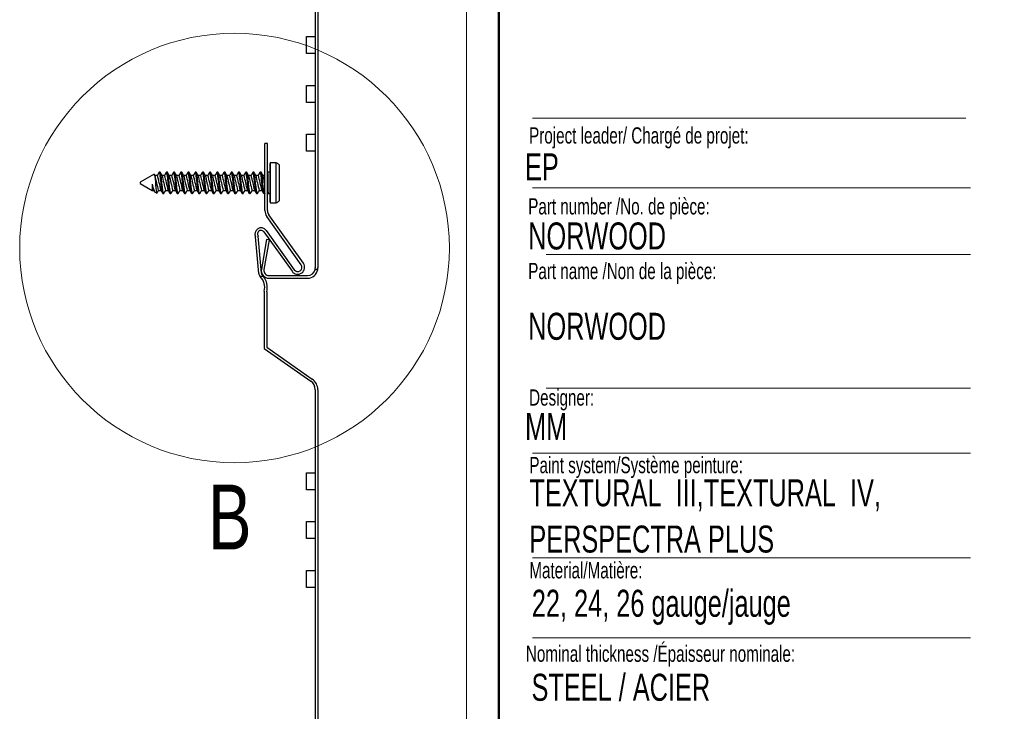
# Paper-space layout 'Sheet3' of a CAD drawing. Header units: inches. Extents: x 0.5 to 19.2, y -4 to 10.7.
# Tile 26 of 27: x 12.5 to 16.3, y 5.5 to 8.1. Entities that reach past the tile are written whole.
import ezdxf

# ---------------------------------------------------------------- set-up
doc = ezdxf.new("R2010")
doc.units = ezdxf.units.IN
doc.header["$MEASUREMENT"] = 0
doc.layers.add('FORMAT', color=7, linetype='Continuous')
doc.styles.add('SLDTEXTSTYLE0', font='TXT', dxfattribs={"width": 0.7})
doc.styles.add('SLDTEXTSTYLE3', font='TXT', dxfattribs={"width": 0.75})

# ---------------------------------------------------------------- blocks, each defined once
blk = doc.blocks.new('SW_NOTE_3')
at = {"layer": 'FORMAT', "color": 0, "char_height": 0.104167, "attachment_point": 1, "style": 'SLDTEXTSTYLE0'}
for s, insert in [('TEXTURAL  III,TEXTURAL  IV,', (0, 0.1343)), ('PERSPECTRA PLUS', (0, -0.044))]:
    blk.add_mtext(s, dxfattribs=dict(at, insert=insert))

psp = doc.layouts.new('Sheet3')

# ---------------------------------------------------------------- linework, layer by layer
at = {"color": 7, "linetype": 'Continuous', "lineweight": 50}
psp.add_line((14.3762516, 10.6939449), (14.3762516, 0.3920732), dxfattribs=at)
at = {"color": 7, "linetype": 'Continuous', "lineweight": 18}
for p, q in [((14.2512516, 10.5170732), (14.2512516, 0.5170732)), ((14.5052809, 7.4796461), (16.192868, 7.4796461)), ((14.5578273, 7.2228331), (16.192868, 7.2228331)), ((14.5578273, 6.7072972), (16.192868, 6.7072972)), ((14.5052809, 6.4574028), (16.192868, 6.4574028)), ((14.5052809, 6.0531641), (16.192868, 6.0531641)), ((14.5052809, 5.7453132), (16.192868, 5.7453132))]:
    psp.add_line(p, q, dxfattribs=at)
at = {"color": 7, "linetype": 'Continuous', "lineweight": 25}
for p, q in [((13.6684463, 9.3657975), (13.6684463, 7.1709156)), ((13.6784463, 9.3657975), (13.6784463, 7.1709156)), ((13.6351392, 7.9974552), (13.6351392, 8.0624158)), ((13.6351392, 8.0624158), (13.6684463, 8.0624158)), ((13.6684463, 7.9974552), (13.6351392, 7.9974552)), ((13.6351392, 7.8087104), (13.6351392, 7.873671)), ((13.6351392, 7.873671), (13.6684463, 7.873671)), ((13.6684463, 7.8087104), (13.6351392, 7.8087104)), ((13.6351392, 7.621471), (13.6351392, 7.6864316)), ((13.6351392, 7.6864316), (13.6684463, 7.6864316)), ((13.4846126, 7.6506869), (13.4746126, 7.6506869)), ((13.4746126, 7.3922834), (13.4746126, 7.6506869)), ((13.4846126, 7.3922834), (13.4846126, 7.6506869)), ((13.6684463, 7.621471), (13.6351392, 7.621471)), ((13.4946126, 7.4243601), (13.4946126, 7.5733601)), ((13.5185368, 7.5759674), (13.4952087, 7.5759674)), ((13.4952087, 7.5759674), (13.4952087, 7.4217528)), ((13.5185368, 7.4217528), (13.5185368, 7.5759674)), ((13.5301126, 7.5682648), (13.5301126, 7.4294553)), ((13.0475379, 7.5319165), (12.9946126, 7.5013601)), ((13.0505032, 7.5277765), (13.0486376, 7.5309479)), ((13.0606011, 7.5278601), (13.050454, 7.5278601)), ((13.0710015, 7.5398601), (13.0675293, 7.5398601)), ((13.0883788, 7.5278601), (13.0782318, 7.5278601)), ((13.0987793, 7.5398601), (13.095307, 7.5398601)), ((13.1161566, 7.5278601), (13.1060096, 7.5278601)), ((13.126557, 7.5398601), (13.1230848, 7.5398601)), ((13.1439344, 7.5278601), (13.1337874, 7.5278601)), ((13.1543348, 7.5398601), (13.1508626, 7.5398601)), ((13.1717122, 7.5278601), (13.1615651, 7.5278601)), ((13.1821126, 7.5398601), (13.1786404, 7.5398601)), ((13.19949, 7.5278601), (13.1893429, 7.5278601)), ((13.2098904, 7.5398601), (13.2064182, 7.5398601)), ((13.2272677, 7.5278601), (13.2171207, 7.5278601)), ((13.2376682, 7.5398601), (13.2341959, 7.5398601)), ((13.2550455, 7.5278601), (13.2448985, 7.5278601)), ((13.2654459, 7.5398601), (13.2619737, 7.5398601)), ((13.2828233, 7.5278601), (13.2726762, 7.5278601)), ((13.2932237, 7.5398601), (13.2897515, 7.5398601)), ((13.3106011, 7.5278601), (13.300454, 7.5278601)), ((13.3210015, 7.5398601), (13.3175293, 7.5398601)), ((13.3383788, 7.5278601), (13.3282318, 7.5278601)), ((13.3487793, 7.5398601), (13.345307, 7.5398601)), ((13.3661566, 7.5278601), (13.3560096, 7.5278601)), ((13.376557, 7.5398601), (13.3730848, 7.5398601)), ((13.3939344, 7.5278601), (13.3837874, 7.5278601)), ((13.4043348, 7.5398601), (13.4008626, 7.5398601)), ((13.4217122, 7.5278601), (13.4115651, 7.5278601)), ((13.4321126, 7.5398601), (13.4286404, 7.5398601)), ((13.44949, 7.5278601), (13.4393429, 7.5278601)), ((13.4598904, 7.5398601), (13.4564182, 7.5398601)), ((13.4746126, 7.5278601), (13.4671207, 7.5278601)), ((13.4876682, 7.5398601), (13.4846126, 7.5398601)), ((13.4946126, 7.5398601), (13.4876682, 7.5398601)), ((13.4876682, 7.4578601), (13.4876682, 7.5275859)), ((12.9946126, 7.5013601), (12.9946126, 7.4963601)), ((12.9946126, 7.4963601), (13.0405119, 7.4698601)), ((13.0405119, 7.4937401), (13.0405119, 7.4698601)), ((13.4856356, 7.4894668), (13.4846126, 7.4962177)), ((13.4856356, 7.4894668), (13.4856356, 7.4698601)), ((13.0405119, 7.4698601), (13.0463775, 7.4698601)), ((13.0463144, 7.4699673), (13.0474797, 7.4679866)), ((13.048481, 7.4662846), (13.049106, 7.4652224)), ((13.0496999, 7.4645554), (13.0581115, 7.459699)), ((13.0640408, 7.4698601), (13.0741552, 7.4698601)), ((13.0814182, 7.4578601), (13.0848904, 7.4578601)), ((13.0918186, 7.4698601), (13.101933, 7.4698601)), ((13.1091959, 7.4578601), (13.1126682, 7.4578601)), ((13.1195964, 7.4698601), (13.1297108, 7.4698601)), ((13.1369737, 7.4578601), (13.1404459, 7.4578601)), ((13.1473741, 7.4698601), (13.1574886, 7.4698601)), ((13.1647515, 7.4578601), (13.1682237, 7.4578601)), ((13.1751519, 7.4698601), (13.1852664, 7.4698601)), ((13.1925293, 7.4578601), (13.1960015, 7.4578601)), ((13.2029297, 7.4698601), (13.2130441, 7.4698601)), ((13.220307, 7.4578601), (13.2237793, 7.4578601)), ((13.2307075, 7.4698601), (13.2408219, 7.4698601)), ((13.2480848, 7.4578601), (13.251557, 7.4578601)), ((13.2584852, 7.4698601), (13.2685997, 7.4698601)), ((13.2758626, 7.4578601), (13.2793348, 7.4578601)), ((13.286263, 7.4698601), (13.2963775, 7.4698601)), ((13.3036404, 7.4578601), (13.3071126, 7.4578601)), ((13.3140408, 7.4698601), (13.3241552, 7.4698601)), ((13.3314182, 7.4578601), (13.3348904, 7.4578601)), ((13.3418186, 7.4698601), (13.351933, 7.4698601)), ((13.3591959, 7.4578601), (13.3626682, 7.4578601)), ((13.3695964, 7.4698601), (13.3797108, 7.4698601)), ((13.3869737, 7.4578601), (13.3904459, 7.4578601)), ((13.3973741, 7.4698601), (13.4074886, 7.4698601)), ((13.4147515, 7.4578601), (13.4182237, 7.4578601)), ((13.4251519, 7.4698601), (13.4352664, 7.4698601)), ((13.4425293, 7.4578601), (13.4460015, 7.4578601)), ((13.4529297, 7.4698601), (13.4630441, 7.4698601)), ((13.470307, 7.4578601), (13.4737793, 7.4578601)), ((13.4846126, 7.4698601), (13.4856356, 7.4698601)), ((13.4856356, 7.4698601), (13.4876682, 7.4578601)), ((13.4876682, 7.4578601), (13.4946126, 7.4578601)), ((13.4952087, 7.4217528), (13.5185368, 7.4217528)), ((13.6147096, 7.1831599), (13.4819244, 7.3694302)), ((13.6228524, 7.1889647), (13.4900672, 7.3752349)), ((13.4512758, 7.1496614), (13.438939, 7.2904197)), ((13.4612376, 7.1505345), (13.4486898, 7.2937002)), ((13.470983, 7.3099006), (13.5793172, 7.15793)), ((13.4791258, 7.3157053), (13.58746, 7.1637347)), ((13.481404, 7.2809198), (13.4611807, 7.1662278)), ((13.4912521, 7.2791833), (13.4710288, 7.1644913)), ((13.4912521, 7.2791833), (13.481404, 7.2809198)), ((13.4556822, 7.1388759), (13.4690137, 7.1388759)), ((13.4904148, 7.141388), (13.6389187, 7.141388)), ((13.6780174, 7.1651087), (13.6678697, 7.1651087)), ((13.4904148, 7.131388), (13.6389187, 7.131388)), ((13.4715959, 7.0765375), (13.4715959, 6.8600021)), ((13.4815959, 7.0765375), (13.4815959, 6.8652078)), ((13.4715959, 6.8600021), (13.651658, 6.7339213)), ((13.4815959, 6.8652078), (13.6573937, 6.7421128)), ((13.6684463, 6.7016712), (13.6684463, 4.5067893)), ((13.6784463, 6.7016712), (13.6784463, 4.5067893)), ((13.6351392, 6.3156124), (13.6351392, 6.380573)), ((13.6351392, 6.380573), (13.6684463, 6.380573)), ((13.6684463, 6.3156124), (13.6351392, 6.3156124)), ((13.6351392, 6.128373), (13.6351392, 6.1933336)), ((13.6351392, 6.1933336), (13.6684463, 6.1933336)), ((13.6684463, 6.128373), (13.6351392, 6.128373)), ((13.6351392, 5.9396282), (13.6351392, 6.0045888)), ((13.6351392, 6.0045888), (13.6684463, 6.0045888)), ((13.6684463, 5.9396282), (13.6351392, 5.9396282))]:
    psp.add_line(p, q, dxfattribs=at)
at = {"color": 7, "linetype": 'Continuous', "lineweight": 25, "flags": 128}
for points in [[(13.0479596, 7.5317574), (13.0482303, 7.5319837), (13.0493248, 7.5292002), (13.050361, 7.5230521), (13.0515184, 7.5137868), (13.0526334, 7.5025444), (13.0536643, 7.4907022), (13.0548082, 7.4791129), (13.0559401, 7.4693311), (13.0569715, 7.4626774), (13.0581, 7.4597112), (13.0588536, 7.4605888)], [(13.0666128, 7.5390488), (13.0630058, 7.5329314), (13.0599904, 7.5278601)], [(13.0811802, 7.4582835), (13.0796296, 7.4610431), (13.0780072, 7.4697367), (13.076171, 7.483279), (13.0744737, 7.4988601), (13.0728081, 7.5141781), (13.0710015, 7.5275859), (13.0709403, 7.5279835), (13.0693178, 7.536677), (13.0675293, 7.5398601), (13.0666143, 7.5382316)], [(13.085792, 7.4594647), (13.0848904, 7.4578601), (13.0831019, 7.4610431), (13.0814794, 7.4697367), (13.0796433, 7.483279), (13.0779459, 7.4988601), (13.0762486, 7.5144411), (13.0744125, 7.5279835), (13.07279, 7.536677), (13.0710015, 7.5398601)], [(13.078281, 7.5277765), (13.0747378, 7.5337995), (13.0711945, 7.5398244)], [(13.0943906, 7.5390488), (13.0907835, 7.5329314), (13.0877682, 7.5278601)], [(13.108958, 7.4582835), (13.1074074, 7.4610431), (13.1057849, 7.4697367), (13.1039488, 7.483279), (13.1022515, 7.4988601), (13.1005859, 7.5141781), (13.0987793, 7.5275859), (13.098718, 7.5279835), (13.0970956, 7.536677), (13.095307, 7.5398601), (13.094392, 7.5382316)], [(13.1135698, 7.4594647), (13.1126682, 7.4578601), (13.1108796, 7.4610431), (13.1092572, 7.4697367), (13.107421, 7.483279), (13.1057237, 7.4988601), (13.1040264, 7.5144411), (13.1021903, 7.5279835), (13.1005678, 7.536677), (13.0987793, 7.5398601)], [(13.1060588, 7.5277765), (13.1025156, 7.5337995), (13.0989723, 7.5398244)], [(13.1221684, 7.5390488), (13.1185613, 7.5329314), (13.1155459, 7.5278601)], [(13.1367358, 7.4582835), (13.1351852, 7.4610431), (13.1335627, 7.4697367), (13.1317266, 7.483279), (13.1300293, 7.4988601), (13.1283637, 7.5141781), (13.126557, 7.5275859), (13.1264958, 7.5279835), (13.1248734, 7.536677), (13.1230848, 7.5398601), (13.1221698, 7.5382316)], [(13.1413476, 7.4594647), (13.1404459, 7.4578601), (13.1386574, 7.4610431), (13.1370349, 7.4697367), (13.1351988, 7.483279), (13.1335015, 7.4988601), (13.1318042, 7.5144411), (13.129968, 7.5279835), (13.1283456, 7.536677), (13.126557, 7.5398601)], [(13.1338365, 7.5277765), (13.1302934, 7.5337995), (13.12675, 7.5398244)], [(13.1499462, 7.5390488), (13.1463391, 7.5329314), (13.1433237, 7.5278601)], [(13.1645136, 7.4582835), (13.162963, 7.4610431), (13.1613405, 7.4697367), (13.1595044, 7.483279), (13.157807, 7.4988601), (13.1561415, 7.5141781), (13.1543348, 7.5275859), (13.1542736, 7.5279835), (13.1526511, 7.536677), (13.1508626, 7.5398601), (13.1499476, 7.5382316)], [(13.1691254, 7.4594647), (13.1682237, 7.4578601), (13.1664352, 7.4610431), (13.1648127, 7.4697367), (13.1629766, 7.483279), (13.1612793, 7.4988601), (13.1595819, 7.5144411), (13.1577458, 7.5279835), (13.1561234, 7.536677), (13.1543348, 7.5398601)], [(13.1616143, 7.5277765), (13.1580711, 7.5337995), (13.1545278, 7.5398244)], [(13.177724, 7.5390488), (13.1741169, 7.5329314), (13.1711015, 7.5278601)], [(13.1922913, 7.4582835), (13.1907407, 7.4610431), (13.1891183, 7.4697367), (13.1872822, 7.483279), (13.1855848, 7.4988601), (13.1839192, 7.5141781), (13.1821126, 7.5275859), (13.1820514, 7.5279835), (13.1804289, 7.536677), (13.1786404, 7.5398601), (13.1777254, 7.5382316)], [(13.1969031, 7.4594647), (13.1960015, 7.4578601), (13.194213, 7.4610431), (13.1925905, 7.4697367), (13.1907544, 7.483279), (13.189057, 7.4988601), (13.1873597, 7.5144411), (13.1855236, 7.5279835), (13.1839011, 7.536677), (13.1821126, 7.5398601)], [(13.1893921, 7.5277765), (13.1858489, 7.5337995), (13.1823056, 7.5398244)], [(13.2055017, 7.5390488), (13.2018947, 7.5329314), (13.1988793, 7.5278601)], [(13.2200691, 7.4582835), (13.2185185, 7.4610431), (13.216896, 7.4697367), (13.2150599, 7.483279), (13.2133626, 7.4988601), (13.211697, 7.5141781), (13.2098904, 7.5275859), (13.2098292, 7.5279835), (13.2082067, 7.536677), (13.2064182, 7.5398601), (13.2055031, 7.5382316)], [(13.2246809, 7.4594647), (13.2237793, 7.4578601), (13.2219907, 7.4610431), (13.2203683, 7.4697367), (13.2185322, 7.483279), (13.2168348, 7.4988601), (13.2151375, 7.5144411), (13.2133014, 7.5279835), (13.2116789, 7.536677), (13.2098904, 7.5398601)], [(13.2171699, 7.5277765), (13.2136267, 7.5337995), (13.2100834, 7.5398244)], [(13.2332795, 7.5390488), (13.2296724, 7.5329314), (13.226657, 7.5278601)], [(13.2478469, 7.4582835), (13.2462963, 7.4610431), (13.2446738, 7.4697367), (13.2428377, 7.483279), (13.2411404, 7.4988601), (13.2394748, 7.5141781), (13.2376682, 7.5275859), (13.2376069, 7.5279835), (13.2359845, 7.536677), (13.2341959, 7.5398601), (13.2332809, 7.5382316)], [(13.2524587, 7.4594647), (13.251557, 7.4578601), (13.2497685, 7.4610431), (13.248146, 7.4697367), (13.2463099, 7.483279), (13.2446126, 7.4988601), (13.2429153, 7.5144411), (13.2410792, 7.5279835), (13.2394567, 7.536677), (13.2376682, 7.5398601)], [(13.2449477, 7.5277765), (13.2414045, 7.5337995), (13.2378612, 7.5398244)], [(13.2610573, 7.5390488), (13.2574502, 7.5329314), (13.2544348, 7.5278601)], [(13.2756247, 7.4582835), (13.2740741, 7.4610431), (13.2724516, 7.4697367), (13.2706155, 7.483279), (13.2689182, 7.4988601), (13.2672526, 7.5141781), (13.2654459, 7.5275859), (13.2653847, 7.5279835), (13.2637622, 7.536677), (13.2619737, 7.5398601), (13.2610587, 7.5382316)], [(13.2802365, 7.4594647), (13.2793348, 7.4578601), (13.2775463, 7.4610431), (13.2759238, 7.4697367), (13.2740877, 7.483279), (13.2723904, 7.4988601), (13.270693, 7.5144411), (13.2688569, 7.5279835), (13.2672345, 7.536677), (13.2654459, 7.5398601)], [(13.2727254, 7.5277765), (13.2691822, 7.5337995), (13.2656389, 7.5398244)], [(13.2888351, 7.5390488), (13.285228, 7.5329314), (13.2822126, 7.5278601)], [(13.3034025, 7.4582835), (13.3018519, 7.4610431), (13.3002294, 7.4697367), (13.2983933, 7.483279), (13.2966959, 7.4988601), (13.2950304, 7.5141781), (13.2932237, 7.5275859), (13.2931625, 7.5279835), (13.29154, 7.536677), (13.2897515, 7.5398601), (13.2888365, 7.5382316)], [(13.3080142, 7.4594647), (13.3071126, 7.4578601), (13.3053241, 7.4610431), (13.3037016, 7.4697367), (13.3018655, 7.483279), (13.3001682, 7.4988601), (13.2984708, 7.5144411), (13.2966347, 7.5279835), (13.2950122, 7.536677), (13.2932237, 7.5398601)], [(13.3005032, 7.5277765), (13.29696, 7.5337995), (13.2934167, 7.5398244)], [(13.3166128, 7.5390488), (13.3130058, 7.5329314), (13.3099904, 7.5278601)], [(13.3311802, 7.4582835), (13.3296296, 7.4610431), (13.3280072, 7.4697367), (13.326171, 7.483279), (13.3244737, 7.4988601), (13.3228081, 7.5141781), (13.3210015, 7.5275859), (13.3209403, 7.5279835), (13.3193178, 7.536677), (13.3175293, 7.5398601), (13.3166143, 7.5382316)], [(13.335792, 7.4594647), (13.3348904, 7.4578601), (13.3331019, 7.4610431), (13.3314794, 7.4697367), (13.3296433, 7.483279), (13.3279459, 7.4988601), (13.3262486, 7.5144411), (13.3244125, 7.5279835), (13.32279, 7.536677), (13.3210015, 7.5398601)], [(13.328281, 7.5277765), (13.3247378, 7.5337995), (13.3211945, 7.5398244)], [(13.3443906, 7.5390488), (13.3407835, 7.5329314), (13.3377682, 7.5278601)], [(13.358958, 7.4582835), (13.3574074, 7.4610431), (13.3557849, 7.4697367), (13.3539488, 7.483279), (13.3522515, 7.4988601), (13.3505859, 7.5141781), (13.3487793, 7.5275859), (13.348718, 7.5279835), (13.3470956, 7.536677), (13.345307, 7.5398601), (13.344392, 7.5382316)], [(13.3635698, 7.4594647), (13.3626682, 7.4578601), (13.3608796, 7.4610431), (13.3592572, 7.4697367), (13.357421, 7.483279), (13.3557237, 7.4988601), (13.3540264, 7.5144411), (13.3521903, 7.5279835), (13.3505678, 7.536677), (13.3487793, 7.5398601)], [(13.3560588, 7.5277765), (13.3525156, 7.5337995), (13.3489723, 7.5398244)], [(13.3721684, 7.5390488), (13.3685613, 7.5329314), (13.3655459, 7.5278601)], [(13.3867358, 7.4582835), (13.3851852, 7.4610431), (13.3835627, 7.4697367), (13.3817266, 7.483279), (13.3800293, 7.4988601), (13.3783637, 7.5141781), (13.376557, 7.5275859), (13.3764958, 7.5279835), (13.3748734, 7.536677), (13.3730848, 7.5398601), (13.3721698, 7.5382316)], [(13.3913476, 7.4594647), (13.3904459, 7.4578601), (13.3886574, 7.4610431), (13.3870349, 7.4697367), (13.3851988, 7.483279), (13.3835015, 7.4988601), (13.3818042, 7.5144411), (13.379968, 7.5279835), (13.3783456, 7.536677), (13.376557, 7.5398601)], [(13.3838365, 7.5277765), (13.3802934, 7.5337995), (13.37675, 7.5398244)], [(13.3999462, 7.5390488), (13.3963391, 7.5329314), (13.3933237, 7.5278601)], [(13.4145136, 7.4582835), (13.412963, 7.4610431), (13.4113405, 7.4697367), (13.4095044, 7.483279), (13.407807, 7.4988601), (13.4061415, 7.5141781), (13.4043348, 7.5275859), (13.4042736, 7.5279835), (13.4026511, 7.536677), (13.4008626, 7.5398601), (13.3999476, 7.5382316)], [(13.4191254, 7.4594647), (13.4182237, 7.4578601), (13.4164352, 7.4610431), (13.4148127, 7.4697367), (13.4129766, 7.483279), (13.4112793, 7.4988601), (13.4095819, 7.5144411), (13.4077458, 7.5279835), (13.4061234, 7.536677), (13.4043348, 7.5398601)], [(13.4116143, 7.5277765), (13.4080711, 7.5337995), (13.4045278, 7.5398244)], [(13.427724, 7.5390488), (13.4241169, 7.5329314), (13.4211015, 7.5278601)], [(13.4422913, 7.4582835), (13.4407407, 7.4610431), (13.4391183, 7.4697367), (13.4372822, 7.483279), (13.4355848, 7.4988601), (13.4339192, 7.5141781), (13.4321126, 7.5275859), (13.4320514, 7.5279835), (13.4304289, 7.536677), (13.4286404, 7.5398601), (13.4277254, 7.5382316)], [(13.4469031, 7.4594647), (13.4460015, 7.4578601), (13.444213, 7.4610431), (13.4425905, 7.4697367), (13.4407544, 7.483279), (13.439057, 7.4988601), (13.4373597, 7.5144411), (13.4355236, 7.5279835), (13.4339011, 7.536677), (13.4321126, 7.5398601)], [(13.4393921, 7.5277765), (13.4358489, 7.5337995), (13.4323056, 7.5398244)], [(13.4555017, 7.5390488), (13.4518947, 7.5329314), (13.4488793, 7.5278601)], [(13.4700691, 7.4582835), (13.4685185, 7.4610431), (13.466896, 7.4697367), (13.4650599, 7.483279), (13.4633626, 7.4988601), (13.461697, 7.5141781), (13.4598904, 7.5275859), (13.4598292, 7.5279835), (13.4582067, 7.536677), (13.4564182, 7.5398601), (13.4555031, 7.5382316)], [(13.4746809, 7.4594647), (13.4737793, 7.4578601), (13.4719907, 7.4610431), (13.4703683, 7.4697367), (13.4685322, 7.483279), (13.4668348, 7.4988601), (13.4651375, 7.5144411), (13.4633014, 7.5279835), (13.4616789, 7.536677), (13.4598904, 7.5398601)], [(13.4671699, 7.5277765), (13.4636267, 7.5337995), (13.4600834, 7.5398244)], [(13.0580156, 7.4586475), (13.061621, 7.4647622), (13.0646515, 7.4698601)], [(13.0740921, 7.4699673), (13.0776368, 7.4639423), (13.0811817, 7.4579136)], [(13.0857934, 7.4586475), (13.0893988, 7.4647622), (13.0924293, 7.4698601)], [(13.1018699, 7.4699673), (13.1054146, 7.4639423), (13.1089595, 7.4579136)], [(13.1135712, 7.4586475), (13.1171766, 7.4647622), (13.1202071, 7.4698601)], [(13.1296477, 7.4699673), (13.1331924, 7.4639423), (13.1367373, 7.4579136)], [(13.1413489, 7.4586475), (13.1449544, 7.4647622), (13.1479848, 7.4698601)], [(13.1574255, 7.4699673), (13.1609702, 7.4639423), (13.164515, 7.4579136)], [(13.1691267, 7.4586475), (13.1727322, 7.4647622), (13.1757626, 7.4698601)], [(13.1852032, 7.4699673), (13.188748, 7.4639423), (13.1922928, 7.4579136)], [(13.1969045, 7.4586475), (13.2005099, 7.4647622), (13.2035404, 7.4698601)], [(13.212981, 7.4699673), (13.2165257, 7.4639423), (13.2200706, 7.4579136)], [(13.2246823, 7.4586475), (13.2282877, 7.4647622), (13.2313182, 7.4698601)], [(13.2407588, 7.4699673), (13.2443035, 7.4639423), (13.2478484, 7.4579136)], [(13.2524601, 7.4586475), (13.2560655, 7.4647622), (13.259096, 7.4698601)], [(13.2685366, 7.4699673), (13.2720813, 7.4639423), (13.2756262, 7.4579136)], [(13.2802378, 7.4586475), (13.2838433, 7.4647622), (13.2868737, 7.4698601)], [(13.2963144, 7.4699673), (13.2998591, 7.4639423), (13.3034039, 7.4579136)], [(13.3080156, 7.4586475), (13.311621, 7.4647622), (13.3146515, 7.4698601)], [(13.3240921, 7.4699673), (13.3276368, 7.4639423), (13.3311817, 7.4579136)], [(13.3357934, 7.4586475), (13.3393988, 7.4647622), (13.3424293, 7.4698601)], [(13.3518699, 7.4699673), (13.3554146, 7.4639423), (13.3589595, 7.4579136)], [(13.3635712, 7.4586475), (13.3671766, 7.4647622), (13.3702071, 7.4698601)], [(13.3796477, 7.4699673), (13.3831924, 7.4639423), (13.3867373, 7.4579136)], [(13.3913489, 7.4586475), (13.3949544, 7.4647622), (13.3979848, 7.4698601)], [(13.4074255, 7.4699673), (13.4109702, 7.4639423), (13.414515, 7.4579136)], [(13.4191267, 7.4586475), (13.4227322, 7.4647622), (13.4257626, 7.4698601)], [(13.4352032, 7.4699673), (13.438748, 7.4639423), (13.4422928, 7.4579136)], [(13.4469045, 7.4586475), (13.4505099, 7.4647622), (13.4535404, 7.4698601)], [(13.462981, 7.4699673), (13.4665257, 7.4639423), (13.4700706, 7.4579136)]]:
    psp.add_lwpolyline(points, dxfattribs=at)
at = {"color": 7, "linetype": 'Continuous', "lineweight": 18}
psp.add_circle((13.3575832, 7.2478484), 0.8276868, dxfattribs=at)
at = {"color": 7, "linetype": 'Continuous', "lineweight": 25}
for centre, radius, start, end in [((13.5006126, 7.5733601), 0.006, 154.2435103, 180), ((13.5023626, 7.5391101), 0.04025, 46.414125, 66.3066031), ((14.5787621, 7.8580167), 1.5636643, 192.2021961, 194.373109), ((11.7799506, 7.1957707), 1.3230076, 11.9744946, 14.5373402), ((14.6065399, 7.8580167), 1.5636643, 192.2021961, 194.373109), ((11.8077283, 7.1957707), 1.3230076, 11.9744946, 14.5373402), ((14.6343176, 7.8580167), 1.5636643, 192.2021961, 194.373109), ((11.8355061, 7.1957707), 1.3230076, 11.9744946, 14.5373402), ((14.6620954, 7.8580167), 1.5636643, 192.2021961, 194.373109), ((11.8632839, 7.1957707), 1.3230076, 11.9744946, 14.5373402), ((14.6898732, 7.8580167), 1.5636643, 192.2021961, 194.373109), ((11.8910617, 7.1957707), 1.3230076, 11.9744946, 14.5373402), ((14.717651, 7.8580167), 1.5636643, 192.2021961, 194.373109), ((11.9188395, 7.1957707), 1.3230076, 11.9744946, 14.5373402), ((14.7454288, 7.8580167), 1.5636643, 192.2021961, 194.373109), ((11.9466172, 7.1957707), 1.3230076, 11.9744946, 14.5373402), ((14.7732065, 7.8580167), 1.5636643, 192.2021961, 194.373109), ((11.974395, 7.1957707), 1.3230076, 11.9744946, 14.5373402), ((14.8009843, 7.8580167), 1.5636643, 192.2021961, 194.373109), ((12.0021728, 7.1957707), 1.3230076, 11.9744946, 14.5373402), ((14.8287621, 7.8580167), 1.5636643, 192.2021961, 194.373109), ((12.0299506, 7.1957707), 1.3230076, 11.9744946, 14.5373402), ((14.8565399, 7.8580167), 1.5636643, 192.2021961, 194.373109), ((12.0577283, 7.1957707), 1.3230076, 11.9744946, 14.5373402), ((14.8843176, 7.8580167), 1.5636643, 192.2021961, 194.373109), ((12.0855061, 7.1957707), 1.3230076, 11.9744946, 14.5373402), ((14.9120954, 7.8580167), 1.5636643, 192.2021961, 194.373109), ((12.1132839, 7.1957707), 1.3230076, 11.9744946, 14.5373402), ((14.9398732, 7.8580167), 1.5636643, 192.2021961, 194.373109), ((12.1410617, 7.1957707), 1.3230076, 11.9744946, 14.5373402), ((14.967651, 7.8580167), 1.5636643, 192.2021961, 194.373109), ((12.1688395, 7.1957707), 1.3230076, 11.9744946, 14.5373402), ((13.3388332, 7.4813731), 0.1363061, 5.0383383, 19.7874676), ((13.451562, 7.5241907), 0.0362654, 5.371865, 24.3070478), ((11.0075034, 7.6407151), 2.4827435, 356.5073872, 357.3883434), ((13.1079252, 7.4981494), 0.0675573, 183.7421519, 204.3792613), ((13.1164391, 7.5020797), 0.0763838, 186.2680237, 209.26637), ((13.5006126, 7.4243601), 0.006, 180, 205.7564897), ((13.5023626, 7.4586101), 0.04025, 293.6933969, 313.585875), ((13.5139827, 7.3922834), 0.0393701, 180, 215.4836679), ((13.5139827, 7.3922834), 0.0293701, 180, 215.4836679), ((13.4597626, 7.301902), 0.0237795, 35.4836679, 208.8727174), ((13.4597626, 7.301902), 0.0137795, 35.4836679, 216.5277579), ((13.6010848, 7.1734473), 0.0267323, 215.4836679, 35.4836679), ((13.6010848, 7.1734473), 0.0167323, 215.4836679, 35.4836679), ((13.6389187, 7.1709156), 0.0295276, 348.6583938, 0), ((13.6389187, 7.1709156), 0.0395276, 351.5523323, 0), ((13.4708857, 7.1513801), 0.019685, 185.0089251, 219.4358751), ((13.4708857, 7.1513801), 0.019685, 219.4358751, 224.5145115), ((13.4143203, 7.0957654), 0.0596411, 345.9723855, 44.5145115), ((13.4904148, 7.1610731), 0.029685, 170, 270), ((13.4708857, 7.1513801), 0.009685, 185.0089251, 224.5145115), ((13.4143203, 7.0957654), 0.0696411, 38.2459736, 44.5145115), ((13.4143203, 7.0957654), 0.0696411, 345.9723855, 38.2459736), ((13.4904148, 7.1610731), 0.019685, 170, 270), ((13.6389187, 7.1709156), 0.0395276, 270, 351.5523323), ((13.6389187, 7.1709156), 0.0295276, 270, 348.6583938), ((13.4912809, 7.0765375), 0.019685, 165.9723855, 180), ((13.4912809, 7.0765375), 0.009685, 165.9723855, 180), ((13.6290762, 6.7016712), 0.0393701, 0, 55), ((13.6290762, 6.7016712), 0.0493701, 0, 55)]:
    psp.add_arc(centre, radius, start, end, dxfattribs=at)
at = {"layer": 'FORMAT', "color": 250, "lineweight": 18, "true_color": 0x454545}
psp.add_line((14.5052809, 7.7477891), (16.1756542, 7.7477891), dxfattribs=at)

# ---------------------------------------------------------------- block references
at = {"layer": 'FORMAT'}
psp.add_blockref('SW_NOTE_3', (14.4936793, 6.2219515), dxfattribs=at)

# ---------------------------------------------------------------- texts
at = {"color": 7, "linetype": 'Continuous', "lineweight": 0, "attachment_point": 1, "style": 'SLDTEXTSTYLE0'}
for s, insert, char_height in [('Project leader/ Chargé de projet:', (14.4927736, 7.7128037), 0.0625), ('EP', (14.4770103, 7.6126145), 0.10416667), ('Part number /No. de pièce:', (14.4892638, 7.4395042), 0.0625), ('NORWOOD', (14.4892638, 7.3462932), 0.10416667), ('Designer:', (14.4927736, 6.7027068), 0.0625), ('MM', (14.4770103, 6.6115619), 0.10416667), ('Paint system/Système peinture:', (14.4936793, 6.4423393), 0.0625), ('Nominal thickness /Épaisseur nominale:', (14.4802784, 5.7152135), 0.0625), ('STEEL / ACIER', (14.5019361, 5.6065758), 0.104166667)]:
    psp.add_mtext(s, dxfattribs=dict(at, insert=insert, char_height=char_height))
at = {"color": 7, "linetype": 'Continuous', "lineweight": 18, "insert": (13.2559408, 6.3357468), "char_height": 0.25, "attachment_point": 1, "style": 'SLDTEXTSTYLE3'}
psp.add_mtext('B', dxfattribs=at)
at = {"layer": 'FORMAT', "attachment_point": 1, "style": 'SLDTEXTSTYLE0'}
for s, insert, char_height in [('Part name /Non de la pièce:', (14.4892638, 7.1904184), 0.0625), ('NORWOOD', (14.4892638, 6.9980677), 0.10416667), ('Material/Matière:', (14.4936793, 6.0368173), 0.0625), ('22, 24, 26 gauge/jauge', (14.503118, 5.9304258), 0.104166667)]:
    psp.add_mtext(s, dxfattribs=dict(at, insert=insert, char_height=char_height))

doc.saveas('drawing.dxf')
